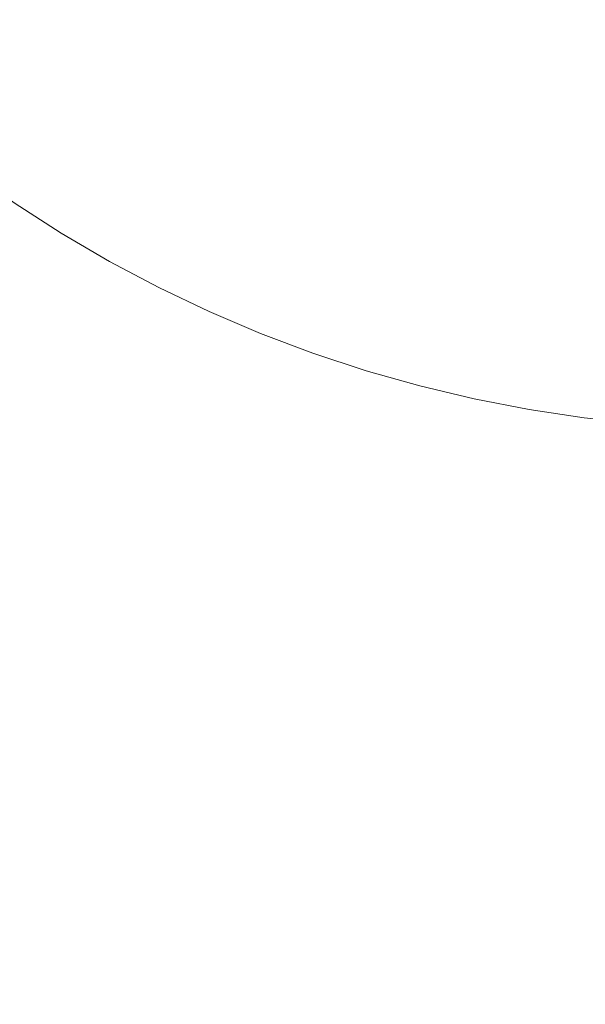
# Model space of a CAD drawing. Header units: centimetres. Extents: x -26.3 to 27.5, y 5.9 to 64.6.
# Tile 136 of 256: x -8.0421 to -7.9992, y 6.2564 to 6.3313. Entities that reach past the tile are written whole.
import ezdxf

# ---------------------------------------------------------------- set-up
doc = ezdxf.new("R2010")
doc.units = ezdxf.units.CM
doc.header["$LTSCALE"] = 2.54
doc.layers.add('Lucido design-1', color=7, linetype='Continuous')

# ---------------------------------------------------------------- blocks, each defined once
blk = doc.blocks.new('Gruppo-3-1')
at = {"color": 7, "linetype": 'Continuous', "lineweight": 9}
for points in [[(-25.986537, 7.600212, -743.114164), (-25.986537, 6.000212, -743.114164), (27.113463, 6.000212, -743.114164), (27.113463, 7.600212, -743.114164)], [(-25.986537, 7.600212, -779.214164), (-25.986537, 6.000212, -779.214164), (27.113463, 6.000212, -779.214164), (27.113463, 7.600212, -779.214164)]]:
    blk.add_3dface(points, dxfattribs=at)
for points, invisible_edges in [([(-8.086537, 7.600212, -743.514164), (9.213463, 7.600212, -743.514164), (9.113463, 6.300212, -743.514164), (-7.986537, 6.300212, -743.514164)], 10), ([(-8.086537, 6.400212, -743.514164), (-8.086537, 7.600212, -743.514164), (-7.986537, 6.300212, -743.514164)], 10), ([(-8.086537, 7.600212, -779.614164), (9.213463, 7.600212, -779.614164), (9.113463, 6.300212, -779.614164), (-7.986537, 6.300212, -779.614164)], 10), ([(-8.086537, 6.400212, -779.614164), (-8.086537, 7.600212, -779.614164), (-7.986537, 6.300212, -779.614164)], 10), ([(-8.086177, 6.391731, -743.514164), (-8.086447, 6.395968, -743.514164), (-8.086537, 6.400212, -743.514164), (-7.986537, 6.300212, -743.514164)], 12), ([(-8.086447, 6.395968, -779.614164), (-8.086537, 6.400212, -779.614164), (-7.986537, 6.300212, -779.614164)], 10), ([(-7.986537, 6.300212, -779.614164), (-8.085727, 6.38751, -779.614164), (-8.086177, 6.391731, -779.614164), (-8.086447, 6.395968, -779.614164)], 9), ([(-8.085099, 6.383312, -743.514164), (-8.085727, 6.38751, -743.514164), (-8.086177, 6.391731, -743.514164), (-7.986537, 6.300212, -743.514164)], 12), ([(-8.084293, 6.379144, -779.614164), (-8.085099, 6.383312, -779.614164), (-8.085727, 6.38751, -779.614164), (-7.986537, 6.300212, -779.614164)], 12), ([(-7.986537, 6.300212, -743.514164), (-8.084293, 6.379144, -743.514164), (-8.085099, 6.383312, -743.514164)], 9), ([(-7.986537, 6.300212, -743.514164), (-8.082154, 6.37093, -743.514164), (-8.083311, 6.375014, -743.514164), (-8.084293, 6.379144, -743.514164)], 9), ([(-7.986537, 6.300212, -779.614164), (-8.083311, 6.375014, -779.614164), (-8.084293, 6.379144, -779.614164)], 9), ([(-8.080825, 6.366898, -779.614164), (-8.082154, 6.37093, -779.614164), (-8.083311, 6.375014, -779.614164), (-7.986537, 6.300212, -779.614164)], 12), ([(-8.079326, 6.362926, -743.514164), (-8.080825, 6.366898, -743.514164), (-8.082154, 6.37093, -743.514164), (-7.986537, 6.300212, -743.514164)], 12), ([(-8.07766, 6.359022, -779.614164), (-8.079326, 6.362926, -779.614164), (-8.080825, 6.366898, -779.614164), (-7.986537, 6.300212, -779.614164)], 12), ([(-7.986537, 6.300212, -743.514164), (-8.07766, 6.359022, -743.514164), (-8.079326, 6.362926, -743.514164)], 9), ([(-8.073839, 6.351443, -743.514164), (-8.07583, 6.355192, -743.514164), (-8.07766, 6.359022, -743.514164), (-7.986537, 6.300212, -743.514164)], 12), ([(-7.986537, 6.300212, -779.614164), (-8.07583, 6.355192, -779.614164), (-8.07766, 6.359022, -779.614164)], 9), ([(-7.986537, 6.300212, -779.614164), (-8.073839, 6.351443, -779.614164), (-8.07583, 6.355192, -779.614164)], 9), ([(-7.986537, 6.300212, -743.514164), (-8.07169, 6.347781, -743.514164), (-8.073839, 6.351443, -743.514164)], 9), ([(-8.069388, 6.344215, -779.614164), (-8.07169, 6.347781, -779.614164), (-8.073839, 6.351443, -779.614164), (-7.986537, 6.300212, -779.614164)], 12), ([(-8.066937, 6.340749, -743.514164), (-8.069388, 6.344215, -743.514164), (-8.07169, 6.347781, -743.514164), (-7.986537, 6.300212, -743.514164)], 12), ([(-7.986537, 6.300212, -779.614164), (-8.066937, 6.340749, -779.614164), (-8.069388, 6.344215, -779.614164)], 9), ([(-7.986537, 6.300212, -743.514164), (-8.064341, 6.33739, -743.514164), (-8.066937, 6.340749, -743.514164)], 9), ([(-8.061605, 6.334145, -779.614164), (-8.064341, 6.33739, -779.614164), (-8.066937, 6.340749, -779.614164), (-7.986537, 6.300212, -779.614164)], 12), ([(-8.061605, 6.334145, -743.514164), (-8.064341, 6.33739, -743.514164), (-7.986537, 6.300212, -743.514164)], 10), ([(-7.986537, 6.300212, -743.514164), (-8.055731, 6.328016, -743.514164), (-8.058733, 6.331018, -743.514164), (-8.061605, 6.334145, -743.514164)], 9), ([(-7.986537, 6.300212, -779.614164), (-8.055731, 6.328016, -779.614164), (-8.058733, 6.331018, -779.614164), (-8.061605, 6.334145, -779.614164)], 9), ([(-8.049359, 6.322408, -743.514164), (-8.052605, 6.325145, -743.514164), (-8.055731, 6.328016, -743.514164), (-7.986537, 6.300212, -743.514164)], 12), ([(-8.049359, 6.322408, -779.614164), (-8.052605, 6.325145, -779.614164), (-8.055731, 6.328016, -779.614164), (-7.986537, 6.300212, -779.614164)], 12), ([(-7.986537, 6.300212, -743.514164), (-8.046001, 6.319812, -743.514164), (-8.049359, 6.322408, -743.514164)], 9), ([(-7.986537, 6.300212, -779.614164), (-8.046001, 6.319812, -779.614164), (-8.049359, 6.322408, -779.614164)], 9), ([(-8.038968, 6.315059, -743.514164), (-8.042535, 6.317361, -743.514164), (-8.046001, 6.319812, -743.514164), (-7.986537, 6.300212, -743.514164)], 12), ([(-8.038968, 6.315059, -779.614164), (-8.042535, 6.317361, -779.614164), (-8.046001, 6.319812, -779.614164), (-7.986537, 6.300212, -779.614164)], 12), ([(-8.041025, 6.311719, -743.514241), (-8.044731, 6.314111, -743.514241), (-8.042535, 6.317361, -743.514164), (-8.038968, 6.315059, -743.514164)], 11), ([(-8.041025, 6.311719, -779.614241), (-8.044731, 6.314111, -779.614241), (-8.042535, 6.317361, -779.614164), (-8.038968, 6.315059, -779.614164)], 11), ([(-8.03722, 6.309486, -743.514241), (-8.041025, 6.311719, -743.514241), (-8.038968, 6.315059, -743.514164), (-8.035307, 6.312911, -743.514164)], 11), ([(-8.03722, 6.309486, -779.614241), (-8.041025, 6.311719, -779.614241), (-8.038968, 6.315059, -779.614164), (-8.035307, 6.312911, -779.614164)], 11), ([(-7.986537, 6.300212, -743.514164), (-8.031558, 6.310919, -743.514164), (-8.035307, 6.312911, -743.514164), (-8.038968, 6.315059, -743.514164)], 9), ([(-7.986537, 6.300212, -779.614164), (-8.031558, 6.310919, -779.614164), (-8.035307, 6.312911, -779.614164), (-8.038968, 6.315059, -779.614164)], 9), ([(-8.043228, 6.30814, -743.514495), (-8.047085, 6.310629, -743.514495), (-8.044731, 6.314111, -743.514241), (-8.041025, 6.311719, -743.514241)], 15), ([(-8.043228, 6.30814, -779.614495), (-8.047085, 6.310629, -779.614495), (-8.044731, 6.314111, -779.614241), (-8.041025, 6.311719, -779.614241)], 15), ([(-8.033324, 6.307417, -743.514241), (-8.03722, 6.309486, -743.514241), (-8.035307, 6.312911, -743.514164), (-8.031558, 6.310919, -743.514164)], 11), ([(-8.033324, 6.307417, -779.614241), (-8.03722, 6.309486, -779.614241), (-8.035307, 6.312911, -779.614164), (-8.031558, 6.310919, -779.614164)], 11), ([(-8.03927, 6.305817, -743.514495), (-8.043228, 6.30814, -743.514495), (-8.041025, 6.311719, -743.514241), (-8.03722, 6.309486, -743.514241)], 15), ([(-8.03927, 6.305817, -779.614495), (-8.043228, 6.30814, -779.614495), (-8.041025, 6.311719, -779.614241), (-8.03722, 6.309486, -779.614241)], 15), ([(-8.029343, 6.305515, -743.514241), (-8.033324, 6.307417, -743.514241), (-8.031558, 6.310919, -743.514164), (-8.027728, 6.309089, -743.514164)], 11), ([(-8.029343, 6.305515, -779.614241), (-8.033324, 6.307417, -779.614241), (-8.031558, 6.310919, -779.614164), (-8.027728, 6.309089, -779.614164)], 11), ([(-8.023823, 6.307423, -743.514164), (-8.027728, 6.309089, -743.514164), (-8.031558, 6.310919, -743.514164), (-7.986537, 6.300212, -743.514164)], 12), ([(-8.023823, 6.307423, -779.614164), (-8.027728, 6.309089, -779.614164), (-8.031558, 6.310919, -779.614164), (-7.986537, 6.300212, -779.614164)], 12), ([(-8.035216, 6.303664, -743.514495), (-8.03927, 6.305817, -743.514495), (-8.03722, 6.309486, -743.514241), (-8.033324, 6.307417, -743.514241)], 15), ([(-8.035216, 6.303664, -779.614495), (-8.03927, 6.305817, -779.614495), (-8.03722, 6.309486, -779.614241), (-8.033324, 6.307417, -779.614241)], 15), ([(-8.025285, 6.303784, -743.514241), (-8.029343, 6.305515, -743.514241), (-8.027728, 6.309089, -743.514164), (-8.023823, 6.307423, -743.514164)], 11), ([(-8.025285, 6.303784, -779.614241), (-8.029343, 6.305515, -779.614241), (-8.027728, 6.309089, -779.614164), (-8.023823, 6.307423, -779.614164)], 11), ([(-8.041312, 6.302161, -743.514925), (-8.045424, 6.304574, -743.514925), (-8.043228, 6.30814, -743.514495), (-8.03927, 6.305817, -743.514495)], 15), ([(-8.041312, 6.302161, -779.614925), (-8.045424, 6.304574, -779.614925), (-8.043228, 6.30814, -779.614495), (-8.03927, 6.305817, -779.614495)], 15), ([(-8.031074, 6.301685, -743.514495), (-8.035216, 6.303664, -743.514495), (-8.033324, 6.307417, -743.514241), (-8.029343, 6.305515, -743.514241)], 15), ([(-8.031074, 6.301685, -779.614495), (-8.035216, 6.303664, -779.614495), (-8.033324, 6.307417, -779.614241), (-8.029343, 6.305515, -779.614241)], 15), ([(-8.021158, 6.302226, -743.514241), (-8.025285, 6.303784, -743.514241), (-8.023823, 6.307423, -743.514164), (-8.019851, 6.305924, -743.514164)], 11), ([(-8.021158, 6.302226, -779.614241), (-8.025285, 6.303784, -779.614241), (-8.023823, 6.307423, -779.614164), (-8.019851, 6.305924, -779.614164)], 11), ([(-7.986537, 6.300212, -743.514164), (-8.019851, 6.305924, -743.514164), (-8.023823, 6.307423, -743.514164)], 9), ([(-7.986537, 6.300212, -779.614164), (-8.019851, 6.305924, -779.614164), (-8.023823, 6.307423, -779.614164)], 9), ([(-8.037101, 6.299925, -743.514925), (-8.041312, 6.302161, -743.514925), (-8.03927, 6.305817, -743.514495), (-8.035216, 6.303664, -743.514495)], 15), ([(-8.037101, 6.299925, -779.614925), (-8.041312, 6.302161, -779.614925), (-8.03927, 6.305817, -779.614495), (-8.035216, 6.303664, -779.614495)], 15), ([(-8.016968, 6.300845, -743.514241), (-8.021158, 6.302226, -743.514241), (-8.019851, 6.305924, -743.514164), (-8.01582, 6.304595, -743.514164)], 11), ([(-8.016968, 6.300845, -779.614241), (-8.021158, 6.302226, -779.614241), (-8.019851, 6.305924, -779.614164), (-8.01582, 6.304595, -779.614164)], 11), ([(-7.986537, 6.300212, -743.514164), (-8.011735, 6.303439, -743.514164), (-8.01582, 6.304595, -743.514164), (-8.019851, 6.305924, -743.514164)], 9), ([(-7.986537, 6.300212, -779.614164), (-8.011735, 6.303439, -779.614164), (-8.01582, 6.304595, -779.614164), (-8.019851, 6.305924, -779.614164)], 9), ([(-8.026853, 6.299883, -743.514495), (-8.031074, 6.301685, -743.514495), (-8.029343, 6.305515, -743.514241), (-8.025285, 6.303784, -743.514241)], 15), ([(-8.026853, 6.299883, -779.614495), (-8.031074, 6.301685, -779.614495), (-8.029343, 6.305515, -779.614241), (-8.025285, 6.303784, -779.614241)], 15), ([(-8.043341, 6.298528, -743.51553), (-8.047606, 6.301031, -743.51553), (-8.045424, 6.304574, -743.514925), (-8.041312, 6.302161, -743.514925)], 15), ([(-8.043341, 6.298528, -779.61553), (-8.047606, 6.301031, -779.61553), (-8.045424, 6.304574, -779.614925), (-8.041312, 6.302161, -779.614925)], 15), ([(-8.012724, 6.299643, -743.514241), (-8.016968, 6.300845, -743.514241), (-8.01582, 6.304595, -743.514164), (-8.011735, 6.303439, -743.514164)], 11), ([(-8.012724, 6.299643, -779.614241), (-8.016968, 6.300845, -779.614241), (-8.01582, 6.304595, -779.614164), (-8.011735, 6.303439, -779.614164)], 11), ([(-8.032799, 6.297869, -743.514925), (-8.037101, 6.299925, -743.514925), (-8.035216, 6.303664, -743.514495), (-8.031074, 6.301685, -743.514495)], 15), ([(-8.032799, 6.297869, -779.614925), (-8.037101, 6.299925, -779.614925), (-8.035216, 6.303664, -779.614495), (-8.031074, 6.301685, -779.614495)], 15), ([(-8.022558, 6.298263, -743.514495), (-8.026853, 6.299883, -743.514495), (-8.025285, 6.303784, -743.514241), (-8.021158, 6.302226, -743.514241)], 15), ([(-8.022558, 6.298263, -779.614495), (-8.026853, 6.299883, -779.614495), (-8.025285, 6.303784, -779.614241), (-8.021158, 6.302226, -779.614241)], 15), ([(-8.008432, 6.298622, -743.514241), (-8.012724, 6.299643, -743.514241), (-8.011735, 6.303439, -743.514164), (-8.007605, 6.302456, -743.514164)], 11), ([(-8.008432, 6.298622, -779.614241), (-8.012724, 6.299643, -779.614241), (-8.011735, 6.303439, -779.614164), (-8.007605, 6.302456, -779.614164)], 11), ([(-8.011735, 6.303439, -743.514164), (-7.995018, 6.300572, -743.514164), (-7.999239, 6.301022, -743.514164)], 9), ([(-8.011735, 6.303439, -743.514164), (-7.986537, 6.300212, -743.514164), (-7.990782, 6.300302, -743.514164), (-7.995018, 6.300572, -743.514164)], 9), ([(-7.999239, 6.301022, -743.514164), (-8.003437, 6.30165, -743.514164), (-8.007605, 6.302456, -743.514164), (-8.011735, 6.303439, -743.514164)], 8), ([(-8.011735, 6.303439, -779.614164), (-7.986537, 6.300212, -779.614164), (-7.990782, 6.300302, -779.614164)], 9), ([(-7.990782, 6.300302, -779.614164), (-7.995018, 6.300572, -779.614164), (-7.999239, 6.301022, -779.614164), (-8.011735, 6.303439, -779.614164)], 12), ([(-7.999239, 6.301022, -779.614164), (-8.003437, 6.30165, -779.614164), (-8.007605, 6.302456, -779.614164), (-8.011735, 6.303439, -779.614164)], 8), ([(-8.038975, 6.296209, -743.51553), (-8.043341, 6.298528, -743.51553), (-8.041312, 6.302161, -743.514925), (-8.037101, 6.299925, -743.514925)], 15), ([(-8.038975, 6.296209, -779.61553), (-8.043341, 6.298528, -779.61553), (-8.041312, 6.302161, -779.614925), (-8.037101, 6.299925, -779.614925)], 15), ([(-8.018199, 6.296826, -743.514495), (-8.022558, 6.298263, -743.514495), (-8.021158, 6.302226, -743.514241), (-8.016968, 6.300845, -743.514241)], 15), ([(-8.018199, 6.296826, -779.614495), (-8.022558, 6.298263, -779.614495), (-8.021158, 6.302226, -779.614241), (-8.016968, 6.300845, -779.614241)], 15), ([(-8.0041, 6.297785, -743.514241), (-8.008432, 6.298622, -743.514241), (-8.007605, 6.302456, -743.514164), (-8.003437, 6.30165, -743.514164)], 11), ([(-8.0041, 6.297785, -779.614241), (-8.008432, 6.298622, -779.614241), (-8.007605, 6.302456, -779.614164), (-8.003437, 6.30165, -779.614164)], 11), ([(-8.028414, 6.295998, -743.514925), (-8.032799, 6.297869, -743.514925), (-8.031074, 6.301685, -743.514495), (-8.026853, 6.299883, -743.514495)], 15), ([(-8.028414, 6.295998, -779.614925), (-8.032799, 6.297869, -779.614925), (-8.031074, 6.301685, -779.614495), (-8.026853, 6.299883, -779.614495)], 15), ([(-7.999737, 6.297131, -743.514241), (-8.0041, 6.297785, -743.514241), (-8.003437, 6.30165, -743.514164), (-7.999239, 6.301022, -743.514164)], 11), ([(-7.999737, 6.297131, -779.614241), (-8.0041, 6.297785, -779.614241), (-8.003437, 6.30165, -779.614164), (-7.999239, 6.301022, -779.614164)], 11), ([(-8.013783, 6.295575, -743.514495), (-8.018199, 6.296826, -743.514495), (-8.016968, 6.300845, -743.514241), (-8.012724, 6.299643, -743.514241)], 15), ([(-8.013783, 6.295575, -779.614495), (-8.018199, 6.296826, -779.614495), (-8.016968, 6.300845, -779.614241), (-8.012724, 6.299643, -779.614241)], 15), ([(-7.995351, 6.296664, -743.514241), (-7.999737, 6.297131, -743.514241), (-7.999239, 6.301022, -743.514164), (-7.995018, 6.300572, -743.514164)], 11), ([(-7.995351, 6.296664, -779.614241), (-7.999737, 6.297131, -779.614241), (-7.999239, 6.301022, -779.614164), (-7.995018, 6.300572, -779.614164)], 11), ([(-8.034513, 6.294077, -743.51553), (-8.038975, 6.296209, -743.51553), (-8.037101, 6.299925, -743.514925), (-8.032799, 6.297869, -743.514925)], 15), ([(-8.034513, 6.294077, -779.61553), (-8.038975, 6.296209, -779.61553), (-8.037101, 6.299925, -779.614925), (-8.032799, 6.297869, -779.614925)], 15), ([(-8.023953, 6.294315, -743.514925), (-8.028414, 6.295998, -743.514925), (-8.026853, 6.299883, -743.514495), (-8.022558, 6.298263, -743.514495)], 15), ([(-8.023953, 6.294315, -779.614925), (-8.028414, 6.295998, -779.614925), (-8.026853, 6.299883, -779.614495), (-8.022558, 6.298263, -779.614495)], 15), ([(-8.009317, 6.294513, -743.514495), (-8.013783, 6.295575, -743.514495), (-8.012724, 6.299643, -743.514241), (-8.008432, 6.298622, -743.514241)], 15), ([(-8.009317, 6.294513, -779.614495), (-8.013783, 6.295575, -779.614495), (-8.012724, 6.299643, -779.614241), (-8.008432, 6.298622, -779.614241)], 15), ([(-8.040833, 6.292523, -743.516309), (-8.045355, 6.294924, -743.516309), (-8.043341, 6.298528, -743.51553), (-8.038975, 6.296209, -743.51553)], 15), ([(-8.040833, 6.292523, -779.616309), (-8.045355, 6.294924, -779.616309), (-8.043341, 6.298528, -779.61553), (-8.038975, 6.296209, -779.61553)], 15), ([(-8.019425, 6.292822, -743.514925), (-8.023953, 6.294315, -743.514925), (-8.022558, 6.298263, -743.514495), (-8.018199, 6.296826, -743.514495)], 15), ([(-8.019425, 6.292822, -779.614925), (-8.023953, 6.294315, -779.614925), (-8.022558, 6.298263, -779.614495), (-8.018199, 6.296826, -779.614495)], 15), ([(-8.004811, 6.293642, -743.514495), (-8.009317, 6.294513, -743.514495), (-8.008432, 6.298622, -743.514241), (-8.0041, 6.297785, -743.514241)], 15), ([(-8.004811, 6.293642, -779.614495), (-8.009317, 6.294513, -779.614495), (-8.008432, 6.298622, -779.614241), (-8.0041, 6.297785, -779.614241)], 15), ([(-8.029966, 6.292137, -743.51553), (-8.034513, 6.294077, -743.51553), (-8.032799, 6.297869, -743.514925), (-8.028414, 6.295998, -743.514925)], 15), ([(-8.029966, 6.292137, -779.61553), (-8.034513, 6.294077, -779.61553), (-8.032799, 6.297869, -779.614925), (-8.028414, 6.295998, -779.614925)], 15), ([(-8.000271, 6.292962, -743.514495), (-8.004811, 6.293642, -743.514495), (-8.0041, 6.297785, -743.514241), (-7.999737, 6.297131, -743.514241)], 15), ([(-8.000271, 6.292962, -779.614495), (-8.004811, 6.293642, -779.614495), (-8.0041, 6.297785, -779.614241), (-7.999737, 6.297131, -779.614241)], 15), ([(-8.014838, 6.291523, -743.514925), (-8.019425, 6.292822, -743.514925), (-8.018199, 6.296826, -743.514495), (-8.013783, 6.295575, -743.514495)], 15), ([(-8.014838, 6.291523, -779.614925), (-8.019425, 6.292822, -779.614925), (-8.018199, 6.296826, -779.614495), (-8.013783, 6.295575, -779.614495)], 15), ([(-7.995707, 6.292476, -743.514495), (-8.000271, 6.292962, -743.514495), (-7.999737, 6.297131, -743.514241), (-7.995351, 6.296664, -743.514241)], 15), ([(-7.995707, 6.292476, -779.614495), (-8.000271, 6.292962, -779.614495), (-7.999737, 6.297131, -779.614241), (-7.995351, 6.296664, -779.614241)], 15), ([(-8.036214, 6.290316, -743.516309), (-8.040833, 6.292523, -743.516309), (-8.038975, 6.296209, -743.51553), (-8.034513, 6.294077, -743.51553)], 15), ([(-8.036214, 6.290316, -779.616309), (-8.040833, 6.292523, -779.616309), (-8.038975, 6.296209, -779.61553), (-8.034513, 6.294077, -779.61553)], 15), ([(-8.02534, 6.290391, -743.51553), (-8.029966, 6.292137, -743.51553), (-8.028414, 6.295998, -743.514925), (-8.023953, 6.294315, -743.514925)], 15), ([(-8.02534, 6.290391, -779.61553), (-8.029966, 6.292137, -779.61553), (-8.028414, 6.295998, -779.614925), (-8.023953, 6.294315, -779.614925)], 15), ([(-8.010199, 6.29042, -743.514925), (-8.014838, 6.291523, -743.514925), (-8.013783, 6.295575, -743.514495), (-8.009317, 6.294513, -743.514495)], 15), ([(-8.010199, 6.29042, -779.614925), (-8.014838, 6.291523, -779.614925), (-8.013783, 6.295575, -779.614495), (-8.009317, 6.294513, -779.614495)], 15), ([(-8.042673, 6.288873, -743.51726), (-8.047348, 6.291356, -743.51726), (-8.045355, 6.294924, -743.516309), (-8.040833, 6.292523, -743.516309)], 15), ([(-8.042673, 6.288873, -779.61726), (-8.047348, 6.291356, -779.61726), (-8.045355, 6.294924, -779.616309), (-8.040833, 6.292523, -779.616309)], 15), ([(-8.005518, 6.289515, -743.514925), (-8.010199, 6.29042, -743.514925), (-8.009317, 6.294513, -743.514495), (-8.004811, 6.293642, -743.514495)], 15), ([(-8.005518, 6.289515, -779.614925), (-8.010199, 6.29042, -779.614925), (-8.009317, 6.294513, -779.614495), (-8.004811, 6.293642, -779.614495)], 15), ([(-8.031505, 6.288306, -743.516309), (-8.036214, 6.290316, -743.516309), (-8.034513, 6.294077, -743.51553), (-8.029966, 6.292137, -743.51553)], 15), ([(-8.031505, 6.288306, -779.616309), (-8.036214, 6.290316, -779.616309), (-8.034513, 6.294077, -779.61553), (-8.029966, 6.292137, -779.61553)], 15), ([(-8.020644, 6.288843, -743.51553), (-8.02534, 6.290391, -743.51553), (-8.023953, 6.294315, -743.514925), (-8.019425, 6.292822, -743.514925)], 15), ([(-8.020644, 6.288843, -779.61553), (-8.02534, 6.290391, -779.61553), (-8.023953, 6.294315, -779.614925), (-8.019425, 6.292822, -779.614925)], 15), ([(-8.000803, 6.288809, -743.514925), (-8.005518, 6.289515, -743.514925), (-8.004811, 6.293642, -743.514495), (-8.000271, 6.292962, -743.514495)], 15), ([(-8.000803, 6.288809, -779.614925), (-8.005518, 6.289515, -779.614925), (-8.004811, 6.293642, -779.614495), (-8.000271, 6.292962, -779.614495)], 15), ([(-8.015886, 6.287496, -743.51553), (-8.020644, 6.288843, -743.51553), (-8.019425, 6.292822, -743.514925), (-8.014838, 6.291523, -743.514925)], 15), ([(-8.015886, 6.287496, -779.61553), (-8.020644, 6.288843, -779.61553), (-8.019425, 6.292822, -779.614925), (-8.014838, 6.291523, -779.614925)], 15), ([(-7.996062, 6.288304, -743.514925), (-8.000803, 6.288809, -743.514925), (-8.000271, 6.292962, -743.514495), (-7.995707, 6.292476, -743.514495)], 15), ([(-7.996062, 6.288304, -779.614925), (-8.000803, 6.288809, -779.614925), (-8.000271, 6.292962, -779.614495), (-7.995707, 6.292476, -779.614495)], 15), ([(-8.037897, 6.286591, -743.51726), (-8.042673, 6.288873, -743.51726), (-8.040833, 6.292523, -743.516309), (-8.036214, 6.290316, -743.516309)], 15), ([(-8.037897, 6.286591, -779.61726), (-8.042673, 6.288873, -779.61726), (-8.040833, 6.292523, -779.616309), (-8.036214, 6.290316, -779.616309)], 15), ([(-8.026715, 6.286499, -743.516309), (-8.031505, 6.288306, -743.516309), (-8.029966, 6.292137, -743.51553), (-8.02534, 6.290391, -743.51553)], 15), ([(-8.026715, 6.286499, -779.616309), (-8.031505, 6.288306, -779.616309), (-8.029966, 6.292137, -779.61553), (-8.02534, 6.290391, -779.61553)], 15), ([(-8.011076, 6.286352, -743.51553), (-8.015886, 6.287496, -743.51553), (-8.014838, 6.291523, -743.514925), (-8.010199, 6.29042, -743.514925)], 15), ([(-8.011076, 6.286352, -779.61553), (-8.015886, 6.287496, -779.61553), (-8.014838, 6.291523, -779.614925), (-8.010199, 6.29042, -779.614925)], 15), ([(-8.033029, 6.284513, -743.51726), (-8.037897, 6.286591, -743.51726), (-8.036214, 6.290316, -743.516309), (-8.031505, 6.288306, -743.516309)], 15), ([(-8.033029, 6.284513, -779.61726), (-8.037897, 6.286591, -779.61726), (-8.036214, 6.290316, -779.616309), (-8.031505, 6.288306, -779.616309)], 15), ([(-8.021853, 6.284896, -743.516309), (-8.026715, 6.286499, -743.516309), (-8.02534, 6.290391, -743.51553), (-8.020644, 6.288843, -743.51553)], 15), ([(-8.021853, 6.284896, -779.616309), (-8.026715, 6.286499, -779.616309), (-8.02534, 6.290391, -779.61553), (-8.020644, 6.288843, -779.61553)], 15), ([(-8.006222, 6.285413, -743.51553), (-8.011076, 6.286352, -743.51553), (-8.010199, 6.29042, -743.514925), (-8.005518, 6.289515, -743.514925)], 15), ([(-8.006222, 6.285413, -779.61553), (-8.011076, 6.286352, -779.61553), (-8.010199, 6.29042, -779.614925), (-8.005518, 6.289515, -779.614925)], 15), ([(-8.001332, 6.284681, -743.51553), (-8.006222, 6.285413, -743.51553), (-8.005518, 6.289515, -743.514925), (-8.000803, 6.288809, -743.514925)], 15), ([(-8.001332, 6.284681, -779.61553), (-8.006222, 6.285413, -779.61553), (-8.005518, 6.289515, -779.614925), (-8.000803, 6.288809, -779.614925)], 15), ([(-8.039562, 6.282909, -743.51838), (-8.044492, 6.285265, -743.51838), (-8.042673, 6.288873, -743.51726), (-8.037897, 6.286591, -743.51726)], 15), ([(-8.039562, 6.282909, -779.61838), (-8.044492, 6.285265, -779.61838), (-8.042673, 6.288873, -779.61726), (-8.037897, 6.286591, -779.61726)], 15), ([(-8.016927, 6.283501, -743.516309), (-8.021853, 6.284896, -743.516309), (-8.020644, 6.288843, -743.51553), (-8.015886, 6.287496, -743.51553)], 15), ([(-8.016927, 6.283501, -779.616309), (-8.021853, 6.284896, -779.616309), (-8.020644, 6.288843, -779.61553), (-8.015886, 6.287496, -779.61553)], 15), ([(-7.996415, 6.284157, -743.51553), (-8.001332, 6.284681, -743.51553), (-8.000803, 6.288809, -743.514925), (-7.996062, 6.288304, -743.514925)], 15), ([(-7.996415, 6.284157, -779.61553), (-8.001332, 6.284681, -779.61553), (-8.000803, 6.288809, -779.614925), (-7.996062, 6.288304, -779.614925)], 15), ([(-8.028077, 6.282644, -743.51726), (-8.033029, 6.284513, -743.51726), (-8.031505, 6.288306, -743.516309), (-8.026715, 6.286499, -743.516309)], 15), ([(-8.028077, 6.282644, -779.61726), (-8.033029, 6.284513, -779.61726), (-8.031505, 6.288306, -779.616309), (-8.026715, 6.286499, -779.616309)], 15), ([(-8.011946, 6.282317, -743.516309), (-8.016927, 6.283501, -743.516309), (-8.015886, 6.287496, -743.51553), (-8.011076, 6.286352, -743.51553)], 15), ([(-8.011946, 6.282317, -779.616309), (-8.016927, 6.283501, -779.616309), (-8.015886, 6.287496, -779.61553), (-8.011076, 6.286352, -779.61553)], 15), ([(-8.034535, 6.280764, -743.51838), (-8.039562, 6.282909, -743.51838), (-8.037897, 6.286591, -743.51726), (-8.033029, 6.284513, -743.51726)], 15), ([(-8.034535, 6.280764, -779.61838), (-8.039562, 6.282909, -779.61838), (-8.037897, 6.286591, -779.61726), (-8.033029, 6.284513, -779.61726)], 15), ([(-8.02305, 6.280987, -743.51726), (-8.028077, 6.282644, -743.51726), (-8.026715, 6.286499, -743.516309), (-8.021853, 6.284896, -743.516309)], 15), ([(-8.02305, 6.280987, -779.61726), (-8.028077, 6.282644, -779.61726), (-8.026715, 6.286499, -779.616309), (-8.021853, 6.284896, -779.616309)], 15), ([(-8.006919, 6.281344, -743.516309), (-8.011946, 6.282317, -743.516309), (-8.011076, 6.286352, -743.51553), (-8.006222, 6.285413, -743.51553)], 15), ([(-8.006919, 6.281344, -779.616309), (-8.011946, 6.282317, -779.616309), (-8.011076, 6.286352, -779.61553), (-8.006222, 6.285413, -779.61553)], 15), ([(-8.001856, 6.280586, -743.516309), (-8.006919, 6.281344, -743.516309), (-8.006222, 6.285413, -743.51553), (-8.001332, 6.284681, -743.51553)], 15), ([(-8.001856, 6.280586, -779.616309), (-8.006919, 6.281344, -779.616309), (-8.006222, 6.285413, -779.61553), (-8.001332, 6.284681, -779.61553)], 15), ([(-8.041204, 6.279277, -743.519667), (-8.046287, 6.281706, -743.519667), (-8.044492, 6.285265, -743.51838), (-8.039562, 6.282909, -743.51838)], 15), ([(-8.041204, 6.279277, -779.619667), (-8.046287, 6.281706, -779.619667), (-8.044492, 6.285265, -779.61838), (-8.039562, 6.282909, -779.61838)], 15), ([(-8.017957, 6.279545, -743.51726), (-8.02305, 6.280987, -743.51726), (-8.021853, 6.284896, -743.516309), (-8.016927, 6.283501, -743.516309)], 15), ([(-8.017957, 6.279545, -779.61726), (-8.02305, 6.280987, -779.61726), (-8.021853, 6.284896, -779.616309), (-8.016927, 6.283501, -779.616309)], 15), ([(-7.996765, 6.280044, -743.516309), (-8.001856, 6.280586, -743.516309), (-8.001332, 6.284681, -743.51553), (-7.996415, 6.284157, -743.51553)], 15), ([(-7.996765, 6.280044, -779.616309), (-8.001856, 6.280586, -779.616309), (-8.001332, 6.284681, -779.61553), (-7.996415, 6.284157, -779.61553)], 15), ([(-8.029423, 6.278835, -743.51838), (-8.034535, 6.280764, -743.51838), (-8.033029, 6.284513, -743.51726), (-8.028077, 6.282644, -743.51726)], 15), ([(-8.029423, 6.278835, -779.61838), (-8.034535, 6.280764, -779.61838), (-8.033029, 6.284513, -779.61726), (-8.028077, 6.282644, -779.61726)], 15), ([(-8.012807, 6.278321, -743.51726), (-8.017957, 6.279545, -743.51726), (-8.016927, 6.283501, -743.516309), (-8.011946, 6.282317, -743.516309)], 15), ([(-8.012807, 6.278321, -779.61726), (-8.017957, 6.279545, -779.61726), (-8.016927, 6.283501, -779.616309), (-8.011946, 6.282317, -779.616309)], 15), ([(-8.036022, 6.277066, -743.519667), (-8.041204, 6.279277, -743.519667), (-8.039562, 6.282909, -743.51838), (-8.034535, 6.280764, -743.51838)], 15), ([(-8.036022, 6.277066, -779.619667), (-8.041204, 6.279277, -779.619667), (-8.039562, 6.282909, -779.61838), (-8.034535, 6.280764, -779.61838)], 15), ([(-8.024233, 6.277124, -743.51838), (-8.029423, 6.278835, -743.51838), (-8.028077, 6.282644, -743.51726), (-8.02305, 6.280987, -743.51726)], 15), ([(-8.024233, 6.277124, -779.61838), (-8.029423, 6.278835, -779.61838), (-8.028077, 6.282644, -779.61726), (-8.02305, 6.280987, -779.61726)], 15), ([(-8.04282, 6.2757, -743.521119), (-8.048054, 6.278201, -743.521119), (-8.046287, 6.281706, -743.519667), (-8.041204, 6.279277, -743.519667)], 15), ([(-8.04282, 6.2757, -779.621119), (-8.048054, 6.278201, -779.621119), (-8.046287, 6.281706, -779.619667), (-8.041204, 6.279277, -779.619667)], 15), ([(-8.00761, 6.277315, -743.51726), (-8.012807, 6.278321, -743.51726), (-8.011946, 6.282317, -743.516309), (-8.006919, 6.281344, -743.516309)], 15), ([(-8.00761, 6.277315, -779.61726), (-8.012807, 6.278321, -779.61726), (-8.011946, 6.282317, -779.616309), (-8.006919, 6.281344, -779.616309)], 15), ([(-8.018975, 6.275635, -743.51838), (-8.024233, 6.277124, -743.51838), (-8.02305, 6.280987, -743.51726), (-8.017957, 6.279545, -743.51726)], 15), ([(-8.018975, 6.275635, -779.61838), (-8.024233, 6.277124, -779.61838), (-8.02305, 6.280987, -779.61726), (-8.017957, 6.279545, -779.61726)], 15), ([(-8.002375, 6.276532, -743.51726), (-8.00761, 6.277315, -743.51726), (-8.006919, 6.281344, -743.516309), (-8.001856, 6.280586, -743.516309)], 15), ([(-8.002375, 6.276532, -779.61726), (-8.00761, 6.277315, -779.61726), (-8.006919, 6.281344, -779.616309), (-8.001856, 6.280586, -779.616309)], 15), ([(-8.030751, 6.275076, -743.519667), (-8.036022, 6.277066, -743.519667), (-8.034535, 6.280764, -743.51838), (-8.029423, 6.278835, -743.51838)], 15), ([(-8.030751, 6.275076, -779.619667), (-8.036022, 6.277066, -779.619667), (-8.034535, 6.280764, -779.61838), (-8.029423, 6.278835, -779.61838)], 15), ([(-7.997112, 6.275971, -743.51726), (-8.002375, 6.276532, -743.51726), (-8.001856, 6.280586, -743.516309), (-7.996765, 6.280044, -743.516309)], 15), ([(-7.997112, 6.275971, -779.61726), (-8.002375, 6.276532, -779.61726), (-8.001856, 6.280586, -779.616309), (-7.996765, 6.280044, -779.616309)], 15), ([(-8.013658, 6.274371, -743.51838), (-8.018975, 6.275635, -743.51838), (-8.017957, 6.279545, -743.51726), (-8.012807, 6.278321, -743.51726)], 15), ([(-8.013658, 6.274371, -779.61838), (-8.018975, 6.275635, -779.61838), (-8.017957, 6.279545, -779.61726), (-8.012807, 6.278321, -779.61726)], 15), ([(-8.037485, 6.273424, -743.521119), (-8.04282, 6.2757, -743.521119), (-8.041204, 6.279277, -743.519667), (-8.036022, 6.277066, -743.519667)], 15), ([(-8.037485, 6.273424, -779.621119), (-8.04282, 6.2757, -779.621119), (-8.041204, 6.279277, -779.619667), (-8.036022, 6.277066, -779.619667)], 15), ([(-8.0254, 6.273313, -743.519667), (-8.030751, 6.275076, -743.519667), (-8.029423, 6.278835, -743.51838), (-8.024233, 6.277124, -743.51838)], 15), ([(-8.0254, 6.273313, -779.619667), (-8.030751, 6.275076, -779.619667), (-8.029423, 6.278835, -779.61838), (-8.024233, 6.277124, -779.61838)], 15), ([(-8.008293, 6.273333, -743.51838), (-8.013658, 6.274371, -743.51838), (-8.012807, 6.278321, -743.51726), (-8.00761, 6.277315, -743.51726)], 15), ([(-8.008293, 6.273333, -779.61838), (-8.013658, 6.274371, -779.61838), (-8.012807, 6.278321, -779.61726), (-8.00761, 6.277315, -779.61726)], 15), ([(-8.019979, 6.271778, -743.519667), (-8.0254, 6.273313, -743.519667), (-8.024233, 6.277124, -743.51838), (-8.018975, 6.275635, -743.51838)], 15), ([(-8.019979, 6.271778, -779.619667), (-8.0254, 6.273313, -779.619667), (-8.024233, 6.277124, -779.61838), (-8.018975, 6.275635, -779.61838)], 15), ([(-8.002888, 6.272524, -743.51838), (-8.008293, 6.273333, -743.51838), (-8.00761, 6.277315, -743.51726), (-8.002375, 6.276532, -743.51726)], 15), ([(-8.002888, 6.272524, -779.61838), (-8.008293, 6.273333, -779.61838), (-8.00761, 6.277315, -779.61726), (-8.002375, 6.276532, -779.61726)], 15), ([(-8.032058, 6.271376, -743.521119), (-8.037485, 6.273424, -743.521119), (-8.036022, 6.277066, -743.519667), (-8.030751, 6.275076, -743.519667)], 15), ([(-8.032058, 6.271376, -779.621119), (-8.037485, 6.273424, -779.621119), (-8.036022, 6.277066, -779.619667), (-8.030751, 6.275076, -779.619667)], 15), ([(-7.997455, 6.271945, -743.51838), (-8.002888, 6.272524, -743.51838), (-8.002375, 6.276532, -743.51726), (-7.997112, 6.275971, -743.51726)], 15), ([(-7.997455, 6.271945, -779.61838), (-8.002888, 6.272524, -779.61838), (-8.002375, 6.276532, -779.61726), (-7.997112, 6.275971, -779.61726)], 15), ([(-8.038923, 6.269845, -743.522732), (-8.044409, 6.272185, -743.522732), (-8.04282, 6.2757, -743.521119), (-8.037485, 6.273424, -743.521119)], 15), ([(-8.038923, 6.269845, -779.622732), (-8.044409, 6.272185, -779.622732), (-8.04282, 6.2757, -779.621119), (-8.037485, 6.273424, -779.621119)], 15), ([(-8.014498, 6.270474, -743.519667), (-8.019979, 6.271778, -743.519667), (-8.018975, 6.275635, -743.51838), (-8.013658, 6.274371, -743.51838)], 15), ([(-8.014498, 6.270474, -779.619667), (-8.019979, 6.271778, -779.619667), (-8.018975, 6.275635, -779.61838), (-8.013658, 6.274371, -779.61838)], 15), ([(-8.026549, 6.26956, -743.521119), (-8.032058, 6.271376, -743.521119), (-8.030751, 6.275076, -743.519667), (-8.0254, 6.273313, -743.519667)], 15), ([(-8.026549, 6.26956, -779.621119), (-8.032058, 6.271376, -779.621119), (-8.030751, 6.275076, -779.619667), (-8.0254, 6.273313, -779.619667)], 15), ([(-8.008967, 6.269404, -743.519667), (-8.014498, 6.270474, -743.519667), (-8.013658, 6.274371, -743.51838), (-8.008293, 6.273333, -743.51838)], 15), ([(-8.008967, 6.269404, -779.619667), (-8.014498, 6.270474, -779.619667), (-8.013658, 6.274371, -779.61838), (-8.008293, 6.273333, -779.61838)], 15), ([(-8.033343, 6.267739, -743.522732), (-8.038923, 6.269845, -743.522732), (-8.037485, 6.273424, -743.521119), (-8.032058, 6.271376, -743.521119)], 15), ([(-8.033343, 6.267739, -779.622732), (-8.038923, 6.269845, -779.622732), (-8.037485, 6.273424, -779.621119), (-8.032058, 6.271376, -779.621119)], 15), ([(-8.020968, 6.267979, -743.521119), (-8.026549, 6.26956, -743.521119), (-8.0254, 6.273313, -743.519667), (-8.019979, 6.271778, -743.519667)], 15), ([(-8.020968, 6.267979, -779.621119), (-8.026549, 6.26956, -779.621119), (-8.0254, 6.273313, -779.619667), (-8.019979, 6.271778, -779.619667)], 15), ([(-8.003395, 6.26857, -743.519667), (-8.008967, 6.269404, -743.519667), (-8.008293, 6.273333, -743.51838), (-8.002888, 6.272524, -743.51838)], 15), ([(-8.003395, 6.26857, -779.619667), (-8.008967, 6.269404, -779.619667), (-8.008293, 6.273333, -779.61838), (-8.002888, 6.272524, -779.61838)], 15), ([(-8.040334, 6.266334, -743.524503), (-8.045967, 6.268738, -743.524503), (-8.044409, 6.272185, -743.522732), (-8.038923, 6.269845, -743.522732)], 15), ([(-8.040334, 6.266334, -779.624503), (-8.045967, 6.268738, -779.624503), (-8.044409, 6.272185, -779.622732), (-8.038923, 6.269845, -779.622732)], 15), ([(-7.997793, 6.267973, -743.519667), (-8.003395, 6.26857, -743.519667), (-8.002888, 6.272524, -743.51838), (-7.997455, 6.271945, -743.51838)], 15), ([(-7.997793, 6.267973, -779.619667), (-8.003395, 6.26857, -779.619667), (-8.002888, 6.272524, -779.61838), (-7.997455, 6.271945, -779.61838)], 15), ([(-8.027679, 6.265872, -743.522732), (-8.033343, 6.267739, -743.522732), (-8.032058, 6.271376, -743.521119), (-8.026549, 6.26956, -743.521119)], 15), ([(-8.027679, 6.265872, -779.622732), (-8.033343, 6.267739, -779.622732), (-8.032058, 6.271376, -779.621119), (-8.026549, 6.26956, -779.621119)], 15), ([(-8.015325, 6.266637, -743.521119), (-8.020968, 6.267979, -743.521119), (-8.019979, 6.271778, -743.519667), (-8.014498, 6.270474, -743.519667)], 15), ([(-8.015325, 6.266637, -779.621119), (-8.020968, 6.267979, -779.621119), (-8.019979, 6.271778, -779.619667), (-8.014498, 6.270474, -779.619667)], 15), ([(-8.00963, 6.265536, -743.521119), (-8.015325, 6.266637, -743.521119), (-8.014498, 6.270474, -743.519667), (-8.008967, 6.269404, -743.519667)], 15), ([(-8.00963, 6.265536, -779.621119), (-8.015325, 6.266637, -779.621119), (-8.014498, 6.270474, -779.619667), (-8.008967, 6.269404, -779.619667)], 15), ([(-8.034603, 6.264172, -743.524503), (-8.040334, 6.266334, -743.524503), (-8.038923, 6.269845, -743.522732), (-8.033343, 6.267739, -743.522732)], 15), ([(-8.034603, 6.264172, -779.624503), (-8.040334, 6.266334, -779.624503), (-8.038923, 6.269845, -779.622732), (-8.033343, 6.267739, -779.622732)], 15), ([(-8.02194, 6.264246, -743.522732), (-8.027679, 6.265872, -743.522732), (-8.026549, 6.26956, -743.521119), (-8.020968, 6.267979, -743.521119)], 15), ([(-8.02194, 6.264246, -779.622732), (-8.027679, 6.265872, -779.622732), (-8.026549, 6.26956, -779.621119), (-8.020968, 6.267979, -779.621119)], 15), ([(-8.003893, 6.264677, -743.521119), (-8.00963, 6.265536, -743.521119), (-8.008967, 6.269404, -743.519667), (-8.003395, 6.26857, -743.519667)], 15), ([(-8.003893, 6.264677, -779.621119), (-8.00963, 6.265536, -779.621119), (-8.008967, 6.269404, -779.619667), (-8.003395, 6.26857, -779.619667)], 15), ([(-8.041714, 6.262899, -743.526429), (-8.047492, 6.265364, -743.526429), (-8.045967, 6.268738, -743.524503), (-8.040334, 6.266334, -743.524503)], 15), ([(-8.041714, 6.262899, -779.626429), (-8.047492, 6.265364, -779.626429), (-8.045967, 6.268738, -779.624503), (-8.040334, 6.266334, -779.624503)], 15), ([(-7.998125, 6.264063, -743.521119), (-8.003893, 6.264677, -743.521119), (-8.003395, 6.26857, -743.519667), (-7.997793, 6.267973, -743.519667)], 15), ([(-7.998125, 6.264063, -779.621119), (-8.003893, 6.264677, -779.621119), (-8.003395, 6.26857, -779.619667), (-7.997793, 6.267973, -779.619667)], 15), ([(-8.028786, 6.262254, -743.524503), (-8.034603, 6.264172, -743.524503), (-8.033343, 6.267739, -743.522732), (-8.027679, 6.265872, -743.522732)], 15), ([(-8.028786, 6.262254, -779.624503), (-8.034603, 6.264172, -779.624503), (-8.033343, 6.267739, -779.622732), (-8.027679, 6.265872, -779.622732)], 15), ([(-8.016138, 6.262866, -743.522732), (-8.02194, 6.264246, -743.522732), (-8.020968, 6.267979, -743.521119), (-8.015325, 6.266637, -743.521119)], 15), ([(-8.016138, 6.262866, -779.622732), (-8.02194, 6.264246, -779.622732), (-8.020968, 6.267979, -779.621119), (-8.015325, 6.266637, -779.621119)], 15), ([(-8.010282, 6.261734, -743.522732), (-8.016138, 6.262866, -743.522732), (-8.015325, 6.266637, -743.521119), (-8.00963, 6.265536, -743.521119)], 15), ([(-8.010282, 6.261734, -779.622732), (-8.016138, 6.262866, -779.622732), (-8.015325, 6.266637, -779.621119), (-8.00963, 6.265536, -779.621119)], 15), ([(-8.035837, 6.260681, -743.526429), (-8.041714, 6.262899, -743.526429), (-8.040334, 6.266334, -743.524503), (-8.034603, 6.264172, -743.524503)], 15), ([(-8.035837, 6.260681, -779.626429), (-8.041714, 6.262899, -779.626429), (-8.040334, 6.266334, -779.624503), (-8.034603, 6.264172, -779.624503)], 15), ([(-8.022893, 6.260585, -743.524503), (-8.028786, 6.262254, -743.524503), (-8.027679, 6.265872, -743.522732), (-8.02194, 6.264246, -743.522732)], 15), ([(-8.022893, 6.260585, -779.624503), (-8.028786, 6.262254, -779.624503), (-8.027679, 6.265872, -779.622732), (-8.02194, 6.264246, -779.622732)], 15), ([(-8.043063, 6.259544, -743.528505), (-8.048982, 6.262069, -743.528505), (-8.047492, 6.265364, -743.526429), (-8.041714, 6.262899, -743.526429)], 15), ([(-8.043063, 6.259544, -779.628505), (-8.048982, 6.262069, -779.628505), (-8.047492, 6.265364, -779.626429), (-8.041714, 6.262899, -779.626429)], 15), ([(-8.004383, 6.260851, -743.522732), (-8.010282, 6.261734, -743.522732), (-8.00963, 6.265536, -743.521119), (-8.003893, 6.264677, -743.521119)], 15), ([(-8.004383, 6.260851, -779.622732), (-8.010282, 6.261734, -779.622732), (-8.00963, 6.265536, -779.621119), (-8.003893, 6.264677, -779.621119)], 15), ([(-7.998453, 6.260219, -743.522732), (-8.004383, 6.260851, -743.522732), (-8.003893, 6.264677, -743.521119), (-7.998125, 6.264063, -743.521119)], 15), ([(-7.998453, 6.260219, -779.622732), (-8.004383, 6.260851, -779.622732), (-8.003893, 6.264677, -779.621119), (-7.998125, 6.264063, -779.621119)], 15), ([(-8.029871, 6.258714, -743.526429), (-8.035837, 6.260681, -743.526429), (-8.034603, 6.264172, -743.524503), (-8.028786, 6.262254, -743.524503)], 15), ([(-8.029871, 6.258714, -779.626429), (-8.035837, 6.260681, -779.626429), (-8.034603, 6.264172, -779.624503), (-8.028786, 6.262254, -779.624503)], 15), ([(-8.016935, 6.259168, -743.524503), (-8.022893, 6.260585, -743.524503), (-8.02194, 6.264246, -743.522732), (-8.016138, 6.262866, -743.522732)], 15), ([(-8.016935, 6.259168, -779.624503), (-8.022893, 6.260585, -779.624503), (-8.02194, 6.264246, -779.622732), (-8.016138, 6.262866, -779.622732)], 15), ([(-8.037041, 6.257271, -743.528505), (-8.043063, 6.259544, -743.528505), (-8.041714, 6.262899, -743.526429), (-8.035837, 6.260681, -743.526429)], 15), ([(-8.037041, 6.257271, -779.628505), (-8.043063, 6.259544, -779.628505), (-8.041714, 6.262899, -779.626429), (-8.035837, 6.260681, -779.626429)], 15), ([(-8.023826, 6.257002, -743.526429), (-8.029871, 6.258714, -743.526429), (-8.028786, 6.262254, -743.524503), (-8.022893, 6.260585, -743.524503)], 15), ([(-8.023826, 6.257002, -779.626429), (-8.029871, 6.258714, -779.626429), (-8.028786, 6.262254, -779.624503), (-8.022893, 6.260585, -779.624503)], 15), ([(-8.010921, 6.258005, -743.524503), (-8.016935, 6.259168, -743.524503), (-8.016138, 6.262866, -743.522732), (-8.010282, 6.261734, -743.522732)], 15), ([(-8.010921, 6.258005, -779.624503), (-8.016935, 6.259168, -779.624503), (-8.016138, 6.262866, -779.622732), (-8.010282, 6.261734, -779.622732)], 15), ([(-8.004864, 6.257099, -743.524503), (-8.010921, 6.258005, -743.524503), (-8.010282, 6.261734, -743.522732), (-8.004383, 6.260851, -743.522732)], 15), ([(-8.004864, 6.257099, -779.624503), (-8.010921, 6.258005, -779.624503), (-8.010282, 6.261734, -779.622732), (-8.004383, 6.260851, -779.622732)], 15), ([(-8.030929, 6.255257, -743.528505), (-8.037041, 6.257271, -743.528505), (-8.035837, 6.260681, -743.526429), (-8.029871, 6.258714, -743.526429)], 15), ([(-8.030929, 6.255257, -779.628505), (-8.037041, 6.257271, -779.628505), (-8.035837, 6.260681, -779.626429), (-8.029871, 6.258714, -779.626429)], 15), ([(-7.998773, 6.25645, -743.524503), (-8.004864, 6.257099, -743.524503), (-8.004383, 6.260851, -743.522732), (-7.998453, 6.260219, -743.522732)], 15), ([(-7.998773, 6.25645, -779.624503), (-8.004864, 6.257099, -779.624503), (-8.004383, 6.260851, -779.622732), (-7.998453, 6.260219, -779.622732)], 15), ([(-8.017715, 6.255549, -743.526429), (-8.023826, 6.257002, -743.526429), (-8.022893, 6.260585, -743.524503), (-8.016935, 6.259168, -743.524503)], 15), ([(-8.017715, 6.255549, -779.626429), (-8.023826, 6.257002, -779.626429), (-8.022893, 6.260585, -779.624503), (-8.016935, 6.259168, -779.624503)], 15), ([(-8.038215, 6.25395, -743.530729), (-8.044376, 6.256275, -743.530729), (-8.043063, 6.259544, -743.528505), (-8.037041, 6.257271, -743.528505)], 15), ([(-8.038215, 6.25395, -779.630729), (-8.044376, 6.256275, -779.630729), (-8.043063, 6.259544, -779.628505), (-8.037041, 6.257271, -779.628505)], 15), ([(-8.011547, 6.254356, -743.526429), (-8.017715, 6.255549, -743.526429), (-8.016935, 6.259168, -743.524503), (-8.010921, 6.258005, -743.524503)], 15), ([(-8.011547, 6.254356, -779.626429), (-8.017715, 6.255549, -779.626429), (-8.016935, 6.259168, -779.624503), (-8.010921, 6.258005, -779.624503)], 15), ([(-8.024737, 6.253503, -743.528505), (-8.030929, 6.255257, -743.528505), (-8.029871, 6.258714, -743.526429), (-8.023826, 6.257002, -743.526429)], 15), ([(-8.024737, 6.253503, -779.628505), (-8.030929, 6.255257, -779.628505), (-8.029871, 6.258714, -779.626429), (-8.023826, 6.257002, -779.626429)], 15), ([(-8.005334, 6.253426, -743.526429), (-8.011547, 6.254356, -743.526429), (-8.010921, 6.258005, -743.524503), (-8.004864, 6.257099, -743.524503)], 15), ([(-8.005334, 6.253426, -779.626429), (-8.011547, 6.254356, -779.626429), (-8.010921, 6.258005, -779.624503), (-8.004864, 6.257099, -779.624503)], 15), ([(-8.031961, 6.251888, -743.530729), (-8.038215, 6.25395, -743.530729), (-8.037041, 6.257271, -743.528505), (-8.030929, 6.255257, -743.528505)], 15), ([(-8.031961, 6.251888, -779.630729), (-8.038215, 6.25395, -779.630729), (-8.037041, 6.257271, -779.628505), (-8.030929, 6.255257, -779.628505)], 15), ([(-8.018476, 6.252014, -743.528505), (-8.024737, 6.253503, -743.528505), (-8.023826, 6.257002, -743.526429), (-8.017715, 6.255549, -743.526429)], 15), ([(-8.018476, 6.252014, -779.628505), (-8.024737, 6.253503, -779.628505), (-8.023826, 6.257002, -779.626429), (-8.017715, 6.255549, -779.626429)], 15), ([(-7.999087, 6.252761, -743.526429), (-8.005334, 6.253426, -743.526429), (-8.004864, 6.257099, -743.524503), (-7.998773, 6.25645, -743.524503)], 15), ([(-7.999087, 6.252761, -779.626429), (-8.005334, 6.253426, -779.626429), (-8.004864, 6.257099, -779.624503), (-7.998773, 6.25645, -779.624503)], 15)]:
    blk.add_3dface(points, dxfattribs=dict(at, invisible_edges=invisible_edges))
blk = doc.blocks.new('Gruppo-4-1')
at = {"color": 7}
blk.add_blockref('Gruppo-3-1', (0, 0), dxfattribs=at)

msp = doc.modelspace()

# ---------------------------------------------------------------- block references
at = {"layer": 'Lucido design-1', "color": 7}
msp.add_blockref('Gruppo-4-1', (0, 0), dxfattribs=at)

doc.saveas('drawing.dxf')
